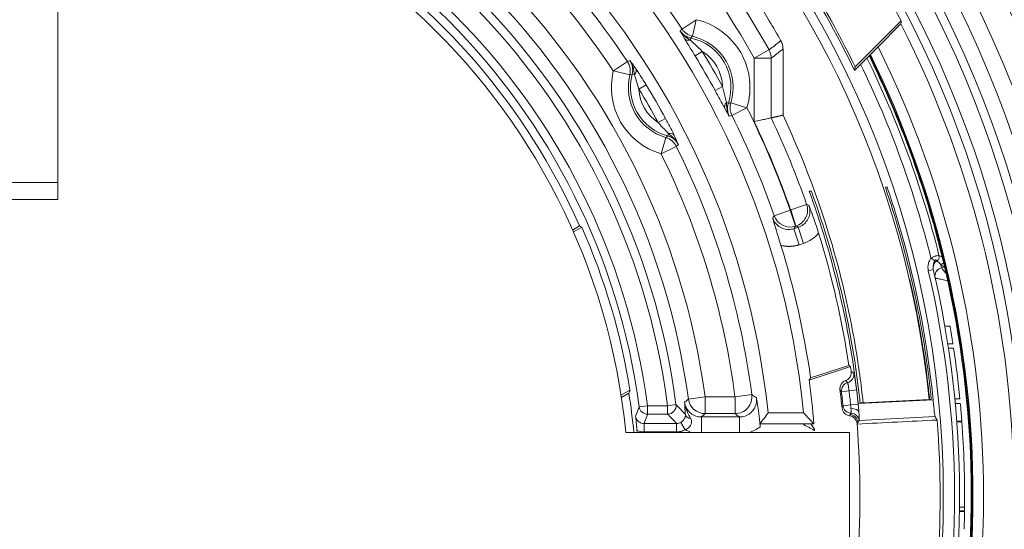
# Model space of a CAD drawing. Header units: inches. Extents: x -2.8 to 15.2, y -6.6 to 17.6.
# Tile 80 of 83: x 11.8 to 14.1, y 14 to 15.2. Entities that reach past the tile are written whole.
import ezdxf

# ---------------------------------------------------------------- set-up
doc = ezdxf.new("R2010")
doc.units = ezdxf.units.IN
doc.header["$MEASUREMENT"] = 0
doc.layers.add('Visible (ANSI)', color=7, linetype='Continuous', lineweight=18)
doc.layers.add('Visible Narrow (ANSI)', color=7, linetype='Continuous', lineweight=18)

msp = doc.modelspace()

# ---------------------------------------------------------------- linework, layer by layer
at = {"layer": 'Visible (ANSI)'}
for p, q in [((11.8785, 15.535), (11.8785, 14.787)), ((13.7324, 15.056), (13.8393, 15.1629)), ((13.786, 15.1028), (13.8389, 15.1557)), ((13.5647, 15.0973), (13.5647, 14.9438)), ((13.786, 15.1028), (13.731, 15.0478)), ((13.2351, 15.0325), (13.2351, 15.0325)), ((13.433, 14.973), (13.4377, 14.9714)), ((13.3017, 14.9171), (13.3017, 14.9171)), ((11.4848, 14.787), (11.8785, 14.787)), ((11.8785, 14.787), (11.8785, 14.7476)), ((11.4848, 14.7476), (11.8785, 14.7476)), ((13.6306, 14.7673), (13.6255, 14.7673)), ((13.0916, 14.6863), (13.0753, 14.6769)), ((13.0967, 14.6837), (13.0772, 14.6725)), ((13.5901, 14.6801), (13.6001, 14.6834)), ((13.5947, 14.6861), (13.5937, 14.6858)), ((13.9225, 14.6052), (13.9225, 14.6052)), ((13.953, 14.4537), (13.941, 14.4537)), ((13.9598, 14.4125), (13.9479, 14.4125)), ((13.9495, 14.4021), (13.9614, 14.4021)), ((13.6252, 14.3285), (13.7217, 14.3598)), ((13.7178, 14.3622), (13.6288, 14.3333)), ((13.1881, 14.293), (13.2088, 14.3049)), ((13.2063, 14.2979), (13.1889, 14.2879)), ((13.7354, 14.3093), (13.7354, 14.3093)), ((13.751, 14.2752), (13.7441, 14.2752)), ((13.751, 14.2752), (13.9046, 14.2832)), ((13.9046, 14.2832), (13.9055, 14.2834)), ((13.9055, 14.2834), (13.9056, 14.2834)), ((13.9095, 14.2839), (13.9056, 14.2834)), ((13.9761, 14.2845), (13.9642, 14.2845)), ((13.977, 14.2742), (13.9652, 14.2742)), ((13.53, 14.2522), (13.6127, 14.2522)), ((13.511, 14.2264), (13.6103, 14.2264)), ((13.6294, 14.2264), (13.6366, 14.2264)), ((13.6294, 14.2264), (13.6375, 14.2154)), ((13.7418, 14.2347), (13.7418, 14.2348)), ((13.9805, 14.2329), (13.9687, 14.2329)), ((13.9807, 14.231), (13.9688, 14.231)), ((13.719, 14.2063), (13.1991, 14.2063)), ((13.719, 13.911), (13.719, 14.2063)), ((13.9869, 14.0249), (13.9751, 14.0249)), ((13.9869, 14.0229), (13.9751, 14.0229)), ((13.987, 14.0333), (13.9752, 14.0333))]:
    msp.add_line(p, q, dxfattribs=at)
for radius in [3.5453, 3.3132, 3.311, 3.1369, 2.2559]:
    msp.add_circle((11.6816, 14.0587), radius, dxfattribs=at)
for radius, start, end in [(3.1122, 5.114, 86.2826), (2.2343, 5.769, 84.9778), (1.9407, 5.7231, 84.2769), (1.8585, 5.977, 84.023), (2.4238, 27.1026, 40.3209), (1.5433, 23.9964, 156.0036), (1.5246, 5.557, 174.443), (2.2756, 25.7647, 40.1369), (2.2804, 25.9348, 40.0258), (2.4202, 333.0447, 26.9553), (2.3492, 333.61, 26.39), (2.3209, 13.8455, 26.1542), (2.3229, 2.907, 26.1718), (2.3248, 333.8127, 26.1873), (1.5469, 9.161, 23.8312), (2.0587, 8.4785, 17.2694), (1.9665, 8.0274, 17.232), (2.3209, 13.258, 13.2657), (2.2937, 347.0592, 13.268), (2.3209, 347.8864, 12.4408), (2.3055, 5.6225, 8.568), (2.0621, 8.0822, 8.3976), (1.9622, 4.9039, 7.9034), (1.5433, 5.4895, 8.9187), (2.0307, 5.7771, 7.0029), (1.837, 5.0345, 5.2389), (2.0621, 4.6656, 4.6978), (2.0621, 355.3432, 4.6656), (2.3055, 359.3688, 4.2862), (1.551, 5.462, 5.6467), (1.9622, 4.4581, 4.5817), (2.3229, 357.093, 2.907), (2.3055, 358.0861, 359.1123), (2.3055, 359.1612, 359.3688)]:
    msp.add_arc((11.6816, 14.0587), radius, start, end, dxfattribs=at)
for centre, major_axis, ratio, start_param, end_param in [((8.0687, 17.6716), (-4.8181, 4.8181), 0.661589, 3.677331, 3.678713), ((12.8999, 11.9485), (-1.6247, 2.8141), 0.661589, 5.485982, 5.488054), ((13.916, 14.615), (0.002, 0.0116), 0.998626, 3.898283, 5.124156), ((13.916, 14.615), (0.0045, 0.0109), 0.99906, 4.120891, 5.347216), ((13.9084, 14.6131), (-0.0191, -0.0048), 0.009386, 3.1765, 3.189637), ((13.9378, 14.57), (-0.0192, -0.0044), 0.999263, 4.729555, 6.283185), ((13.9378, 14.57), (-0.0104, -0.0167), 0.998552, 3.936311, 5.488467), ((13.9364, 14.6028), (0.00662, 0.00978), 0.998659, 3.977068, 4.084674), ((14.008, 14.6083), (-0.0688, -0.0168), 0.038388, 0.034635, 0.192292), ((13.9053, 14.6227), (0.009, -0.0383), 0.000034, 0.200892, 0.201277), ((13.957, 14.5743), (-0.0384, -0.0087), 0.018872, 0.000007, 0.038395), ((10.0031, 16.966), (-2.2385, 3.8772), 0.661589, 3.649302, 3.651508), ((11.6816, 18.6805), (0, 5.5477), 0.553122, 3.780303, 3.788061), ((11.6816, 8.335), (0, 6.8703), 0.553122, 5.742809, 5.750151), ((13.7216, 14.2651), (0.0069, 0.0184), 0.999232, 2.031683, 3.389307), ((13.7172, 14.2259), (0.0134, 0.0144), 0.998882, 5.54349, 6.919348), ((-2.3055, 126.71), (15.9253, -112.5509), 0.036722, 0.030086, 0.03068), ((13.1785, 14.7595), (0.7448, 1.4699), 0.452698, 4.579085, 4.582452), ((11.6847, 14.0587), (2.2454, 0), 0.999999, 6.204504, 6.362017)]:
    msp.add_ellipse(centre, major_axis=major_axis, ratio=ratio, start_param=start_param, end_param=end_param, dxfattribs=at)
for points, knots in [([(11.8772, 16.2053), (11.9183, 16.2015), (11.9593, 16.1966), (12.0693, 16.1802), (12.1379, 16.1665), (12.3416, 16.1154), (12.4738, 16.0682), (12.7105, 15.9567), (12.816, 15.8956), (13.0156, 15.7562), (13.1093, 15.6782), (13.2825, 15.5071), (13.3618, 15.4145), (13.4357, 15.3115), (13.4386, 15.3074), (13.4455, 15.2977), (13.4494, 15.2921), (13.4596, 15.2774), (13.4658, 15.2682), (13.4838, 15.2414), (13.4953, 15.2237), (13.5155, 15.1916), (13.5242, 15.1773), (13.542, 15.1476), (13.5509, 15.1322), (13.5596, 15.1167)], [3.250568, 3.250568, 3.250568, 3.250568, 3.564938, 3.564938, 4.098062, 4.098062, 5.164927, 5.164927, 6.09239, 6.09239, 7.019904, 7.019904, 7.947213, 7.947213, 7.985693, 7.985693, 8.037699, 8.037699, 8.122392, 8.122392, 8.283221, 8.283221, 8.411217, 8.411217, 8.546921, 8.546921, 8.546921, 8.546921]), ([(13.5596, 15.1167), (13.5605, 15.1152), (13.5612, 15.1137), (13.5621, 15.1115), (13.5623, 15.1109), (13.563, 15.109), (13.5634, 15.1076), (13.564, 15.1049), (13.5642, 15.1035), (13.5646, 15.1005), (13.5647, 15.0989), (13.5647, 15.0973)], [0, 0, 0, 0, 0.01277417, 0.01277417, 0.01782239, 0.01782239, 0.02846305, 0.02846305, 0.03916576, 0.03916576, 0.05129302, 0.05129302, 0.05129302, 0.05129302]), ([(13.4377, 14.9714), (13.436, 14.9666), (13.4354, 14.9614), (13.4357, 14.9563), (13.436, 14.9519), (13.4371, 14.9475), (13.4388, 14.9435), (13.4391, 14.9428), (13.4394, 14.942), (13.4398, 14.9413)], [0, 0, 0, 0, 0.49591, 0.49591, 0.49591, 0.924062, 0.924062, 0.924062, 1, 1, 1, 1]), ([(13.5372, 14.9376), (13.5371, 14.9376), (13.5371, 14.9376), (13.5367, 14.9375), (13.5354, 14.9372), (13.5309, 14.9362), (13.5279, 14.9355), (13.5205, 14.9339), (13.5164, 14.9329), (13.5075, 14.9309), (13.5028, 14.9298), (13.4979, 14.9287), (13.4979, 14.9287), (13.4978, 14.9287)], [0, 0, 0, 0, 0.0040315, 0.0040315, 0.0422423, 0.0422423, 0.0810696, 0.0810696, 0.1181753, 0.1181753, 0.1554823, 0.1554823, 0.1559405, 0.1559405, 0.1559405, 0.1559405]), ([(13.5647, 14.9438), (13.6205, 14.8252), (13.6649, 14.7015), (13.7118, 14.5181), (13.7239, 14.4612), (13.7407, 14.3611), (13.7465, 14.3182), (13.751, 14.2752)], [8.638742, 8.638742, 8.638742, 8.638742, 9.637727, 9.637727, 10.081147, 10.081147, 10.410947, 10.410947, 10.410947, 10.410947]), ([(13.8027, 14.7763), (13.8036, 14.7764), (13.8046, 14.7766), (13.8059, 14.7767), (13.8064, 14.7768), (13.8068, 14.7768)], [-0.5245209, -0.5245209, -0.5245209, -0.5245209, -0.2620337, -0.2620337, -0.1314182, -0.1314182, -0.1314182, -0.1314182]), ([(13.9095, 14.2839), (13.9092, 14.2868), (13.9089, 14.2897), (13.908, 14.2986), (13.9073, 14.3046), (13.9053, 14.3224), (13.9039, 14.3343), (13.8992, 14.37), (13.8958, 14.3937), (13.8843, 14.4645), (13.8751, 14.5114), (13.8476, 14.6318), (13.827, 14.7047), (13.8027, 14.7763)], [-1.422031, -1.422031, -1.422031, -1.422031, -1.399586, -1.399586, -1.353956, -1.353956, -1.262723, -1.262723, -1.08039, -1.08039, -0.716362, -0.716362, -0.139812, -0.139812, -0.139812, -0.139812]), ([(13.8068, 14.7768), (13.8209, 14.7351), (13.8338, 14.6929), (13.8784, 14.5299), (13.9012, 14.407), (13.9137, 14.2828)], [-1.309462, -1.309462, -1.309462, -1.309462, -0.973448, -0.973448, -0.0223, -0.0223, -0.0223, -0.0223]), ([(13.7394, 14.2741), (13.733, 14.3353), (13.7239, 14.3961), (13.7002, 14.5168), (13.6857, 14.5766), (13.6557, 14.68), (13.6413, 14.724), (13.6255, 14.7673)], [-1.973586, -1.973586, -1.973586, -1.973586, -1.505062, -1.505062, -1.036547, -1.036547, -0.684566, -0.684566, -0.684566, -0.684566]), ([(13.7441, 14.2752), (13.7438, 14.278), (13.7435, 14.2808), (13.7328, 14.3783), (13.716, 14.4723), (13.6755, 14.6333), (13.6547, 14.7009), (13.6306, 14.7673)], [0.001, 0.001, 0.001, 0.001, 0.022379, 0.022379, 0.746724, 0.746724, 1.284002, 1.284002, 1.284002, 1.284002]), ([(13.6475, 14.6698), (13.6454, 14.6765), (13.6431, 14.6839), (13.6374, 14.7007), (13.6347, 14.7083), (13.63, 14.721), (13.6277, 14.727), (13.6254, 14.733), (13.6254, 14.733), (13.6251, 14.7337)], [-0.1607645, -0.1607645, -0.1607645, -0.1607645, -0.1150895, -0.1150895, -0.0614847, -0.0614847, 0, 0, 0.0084444, 0.0084444, 0.0084444, 0.0084444]), ([(13.5598, 14.6412), (13.5578, 14.6477), (13.5556, 14.6548), (13.5506, 14.6715), (13.5483, 14.6791), (13.5445, 14.6918), (13.5428, 14.6978), (13.5409, 14.7039), (13.5409, 14.7039), (13.5407, 14.7046)], [0.000024, 0.000024, 0.000024, 0.000024, 0.0518413, 0.0518413, 0.1139392, 0.1139392, 0.1849623, 0.1849623, 0.1946939, 0.1946939, 0.1946939, 0.1946939]), ([(13.9382, 14.6012), (13.9379, 14.6025), (13.9375, 14.604), (13.9369, 14.6067), (13.9365, 14.6084), (13.9359, 14.6108), (13.9357, 14.6115), (13.9354, 14.6125), (13.9354, 14.6128), (13.9352, 14.6133), (13.9352, 14.6135), (13.9352, 14.6137), (13.9351, 14.6138), (13.9351, 14.6139), (13.9351, 14.6139), (13.9351, 14.614), (13.9351, 14.614), (13.9351, 14.6141)], [0, 0, 0, 0, 0.1449988, 0.1449988, 0.239817, 0.239817, 0.268116, 0.268116, 0.2768505, 0.2768505, 0.279881, 0.279881, 0.2810219, 0.2810219, 0.2815064, 0.2815064, 0.2819574, 0.2819574, 0.2819574, 0.2819574]), ([(13.9174, 14.6054), (13.9162, 14.6025), (13.915, 14.5996), (13.9143, 14.5964), (13.9136, 14.5936), (13.9133, 14.5906), (13.9137, 14.5876), (13.9138, 14.5868), (13.9139, 14.5859), (13.9141, 14.5851)], [0, 0, 0, 0, 0.4670038, 0.4670038, 0.4670038, 0.8809953, 0.8809953, 0.8809953, 0.9998569, 0.9998569, 0.9998569, 0.9998569]), ([(13.9225, 14.6052), (13.9225, 14.6053), (13.9222, 14.6058), (13.9215, 14.6065), (13.9213, 14.6067), (13.921, 14.607), (13.9206, 14.6073), (13.9205, 14.6073), (13.9204, 14.6074), (13.9203, 14.6075), (13.9202, 14.6075), (13.9202, 14.6075), (13.9201, 14.6075), (13.9199, 14.6076), (13.9197, 14.6077), (13.9194, 14.6076), (13.9193, 14.6076), (13.9192, 14.6076), (13.9191, 14.6075), (13.919, 14.6075), (13.9188, 14.6074), (13.9187, 14.6073), (13.9186, 14.6072), (13.9185, 14.6072), (13.9184, 14.607), (13.9183, 14.6069), (13.9181, 14.6067), (13.918, 14.6065), (13.9178, 14.6062), (13.9176, 14.6058), (13.9174, 14.6054)], [0, 0, 0, 0, 0.4715488, 0.4715488, 0.4715488, 0.6486928, 0.6486928, 0.6486928, 0.69753, 0.69753, 0.69753, 0.7225165, 0.7225165, 0.7225165, 0.7975313, 0.7975313, 0.7975313, 0.8260347, 0.8260347, 0.8260347, 0.8549564, 0.8549564, 0.8549564, 0.8801936, 0.8801936, 0.8801936, 0.9213499, 0.9213499, 0.9213499, 1, 1, 1, 1]), ([(13.9405, 14.5917), (13.9402, 14.593), (13.9398, 14.5944), (13.9391, 14.5975), (13.9387, 14.5992), (13.9382, 14.6012)], [0, 0, 0, 0, 0.2307601, 0.2307601, 0.4596845, 0.4596845, 0.4596845, 0.4596845]), ([(13.9406, 14.5912), (13.9406, 14.5913), (13.9405, 14.5913), (13.9405, 14.5914), (13.9405, 14.5914), (13.9405, 14.5915), (13.9405, 14.5916), (13.9405, 14.5916), (13.9405, 14.5917), (13.9405, 14.5917)], [0, 0, 0, 0, 0.00753115, 0.00753115, 0.01411032, 0.01411032, 0.02139683, 0.02139683, 0.02746305, 0.02746305, 0.02746305, 0.02746305]), ([(13.9406, 14.5909), (13.9407, 14.5908), (13.9409, 14.5899), (13.9413, 14.5883), (13.9416, 14.5867), (13.9422, 14.5844), (13.9428, 14.5816), (13.9432, 14.5799), (13.9436, 14.578), (13.9441, 14.576)], [0, 0, 0, 0, 0.384395, 0.384395, 0.384395, 0.768791, 0.768791, 0.768791, 1, 1, 1, 1]), ([(13.9441, 14.576), (13.9447, 14.5735), (13.9453, 14.5707), (13.9467, 14.5644), (13.9474, 14.5613), (13.948, 14.5587)], [-0.03871226, -0.03871226, -0.03871226, -0.03871226, -0.02066638, -0.02066638, 0, 0, 0, 0]), ([(13.9055, 14.2834), (13.9041, 14.2968), (13.9026, 14.3108), (13.9009, 14.3252), (13.8926, 14.3947), (13.8794, 14.4757), (13.8592, 14.5628)], [0.06693965, 0.06693965, 0.06693965, 0.06693965, 0.07514887, 0.07514887, 0.07514887, 0.11475413, 0.11475413, 0.11475413, 0.11475413]), ([(13.953, 14.4537), (13.953, 14.4537), (13.9531, 14.4532), (13.9535, 14.4511), (13.9538, 14.4496), (13.9544, 14.4459), (13.9548, 14.4436), (13.9556, 14.4385), (13.9561, 14.4357), (13.957, 14.4305), (13.9574, 14.4277), (13.9582, 14.4226), (13.9586, 14.4203), (13.9592, 14.4167), (13.9594, 14.4151), (13.9598, 14.413), (13.9598, 14.4125), (13.9598, 14.4125)], [0.1590464, 0.1590464, 0.1590464, 0.1590464, 0.1787816, 0.1787816, 0.1985167, 0.1985167, 0.218556, 0.218556, 0.2385952, 0.2385952, 0.2586111, 0.2586111, 0.2786271, 0.2786271, 0.2983599, 0.2983599, 0.3180927, 0.3180927, 0.3180927, 0.3180927]), ([(13.7103, 14.3272), (13.7127, 14.3281), (13.715, 14.3294), (13.7189, 14.3329), (13.7205, 14.335), (13.7224, 14.3391), (13.723, 14.3411), (13.7236, 14.3449), (13.7236, 14.3467), (13.7233, 14.3486)], [0, 0, 0, 0, 0.01981805, 0.01981805, 0.03964961, 0.03964961, 0.05475439, 0.05475439, 0.06898661, 0.06898661, 0.06898661, 0.06898661]), ([(13.7103, 14.3272), (13.7092, 14.3269), (13.708, 14.3264), (13.7047, 14.3244), (13.7027, 14.3227), (13.6996, 14.3186), (13.6984, 14.3163), (13.6968, 14.3101), (13.6971, 14.3071), (13.6972, 14.3063)], [-0.07673484, -0.07673484, -0.07673484, -0.07673484, -0.07438295, -0.07438295, -0.07010099, -0.07010099, -0.06569431, -0.06569431, -0.05921788, -0.05921788, -0.05921788, -0.05921788]), ([(13.5028, 14.2868), (13.5029, 14.286), (13.5029, 14.286), (13.5049, 14.2744), (13.507, 14.2615), (13.5104, 14.233), (13.5112, 14.2241), (13.5116, 14.2199)], [-0.0084693, -0.0084693, -0.0084693, -0.0084693, 0, 0, 0.117812, 0.117812, 0.1980314, 0.1980314, 0.1980314, 0.1980314]), ([(13.7411, 14.255), (13.741, 14.2563), (13.7409, 14.2577), (13.7404, 14.2639), (13.7399, 14.2692), (13.7394, 14.2741), (13.7394, 14.2741), (13.7394, 14.2741)], [-0.50093523, -0.50093523, -0.50093523, -0.50093523, -0.49007478, -0.49007478, -0.45234444, -0.45234444, -0.45224673, -0.45224673, -0.45224673, -0.45224673]), ([(13.9137, 14.2828), (13.9137, 14.2827), (13.9137, 14.2827), (13.9142, 14.2777), (13.9147, 14.2724), (13.9157, 14.2628), (13.9162, 14.2584), (13.917, 14.2514), (13.9174, 14.2484), (13.9179, 14.2447), (13.9181, 14.2438), (13.9182, 14.2435)], [0.7543657, 0.7543657, 0.7543657, 0.7543657, 0.7548069, 0.7548069, 0.7925559, 0.7925559, 0.8303049, 0.8303049, 0.8680876, 0.8680876, 0.9007366, 0.9007366, 0.9007366, 0.9007366]), ([(13.977, 14.2742), (13.977, 14.2742), (13.9771, 14.2737), (13.9773, 14.2716), (13.9774, 14.27), (13.9778, 14.2664), (13.978, 14.264), (13.9784, 14.2589), (13.9787, 14.2562), (13.9791, 14.251), (13.9793, 14.2482), (13.9798, 14.2431), (13.9799, 14.2408), (13.9802, 14.2372), (13.9803, 14.2356), (13.9805, 14.2335), (13.9805, 14.2329), (13.9805, 14.2329)], [0.1582655, 0.1582655, 0.1582655, 0.1582655, 0.1780101, 0.1780101, 0.1977546, 0.1977546, 0.2175829, 0.2175829, 0.2374111, 0.2374111, 0.2572277, 0.2572277, 0.2770442, 0.2770442, 0.2967876, 0.2967876, 0.316531, 0.316531, 0.316531, 0.316531]), ([(13.222, 14.2447), (13.222, 14.2447), (13.222, 14.2446), (13.2224, 14.2406), (13.2227, 14.2368), (13.2234, 14.2291), (13.2238, 14.2255), (13.2245, 14.2179), (13.2248, 14.2144), (13.2251, 14.2113)], [-0.0002612, -0.0002612, -0.0002612, -0.0002612, 0, 0, 0.0429797, 0.0429797, 0.0764946, 0.0764946, 0.1086914, 0.1086914, 0.1086914, 0.1086914]), ([(13.7418, 14.2348), (13.742, 14.235), (13.742, 14.236), (13.742, 14.2376), (13.742, 14.2393), (13.742, 14.2417), (13.7418, 14.2446), (13.7417, 14.2475), (13.7414, 14.2511), (13.7411, 14.2549), (13.7411, 14.2549), (13.7411, 14.255), (13.7411, 14.255)], [0, 0, 0, 0, 0.332585, 0.332585, 0.332585, 0.665159, 0.665159, 0.665159, 0.997908, 0.997908, 0.997908, 1, 1, 1, 1]), ([(13.9182, 14.2435), (13.9191, 14.2421), (13.92, 14.2407), (13.9216, 14.238), (13.9224, 14.2368), (13.9232, 14.2355)], [-0.4629915, -0.4629915, -0.4629915, -0.4629915, -0.2426374, -0.2426374, -0.0471754, -0.0471754, -0.0471754, -0.0471754]), ([(13.6294, 14.2264), (13.6268, 14.2264), (13.6241, 14.2264), (13.617, 14.2264), (13.615, 14.2264), (13.6103, 14.2264)], [-1.157111, -1.157111, -1.157111, -1.157111, -1.0977037, -1.0977037, -0.998916, -0.998916, -0.998916, -0.998916]), ([(13.7369, 14.2264), (13.7376, 14.2275), (13.7383, 14.2286), (13.7389, 14.2298), (13.739, 14.2299), (13.739, 14.2299)], [0.079975, 0.079975, 0.079975, 0.079975, 0.2426799, 0.2426799, 0.2514884, 0.2514884, 0.2514884, 0.2514884]), ([(13.9232, 14.2355), (13.8923, 14.234), (13.8615, 14.2324), (13.7994, 14.2293), (13.7682, 14.2278), (13.737, 14.2262)], [0.0928995, 0.0928995, 0.0928995, 0.0928995, 0.328671, 0.328671, 0.5671483, 0.5671483, 0.5671483, 0.5671483])]:
    msp.add_open_spline(points, degree=3, knots=knots, dxfattribs=at)
for points, degree in [([(13.3251, 15.14), (13.331, 15.1307), (13.3399, 15.1239), (13.3491, 15.1182)], 3), ([(13.2194, 15.0373), (13.2179, 15.049), (13.2153, 15.0609), (13.2086, 15.0707)], 3), ([(13.731, 15.0478), (13.7317, 15.0519), (13.7324, 15.056)], 2), ([(13.433, 14.973), (13.4333, 14.9622), (13.4347, 14.9511), (13.4398, 14.9413)], 3), ([(13.5372, 14.9376), (13.5509, 14.9407), (13.5647, 14.9438)], 2), ([(13.3216, 14.875), (13.3164, 14.8858), (13.3074, 14.894), (13.298, 14.9011)], 3), ([(13.5937, 14.6858), (13.5925, 14.6839), (13.5913, 14.682), (13.5901, 14.6801)], 3), ([(13.6001, 14.6834), (13.5983, 14.6843), (13.5965, 14.6852), (13.5947, 14.6861)], 3), ([(13.9331, 14.5891), (13.9331, 14.5891), (13.9331, 14.5891), (13.9331, 14.5891)], 3), ([(13.6379, 14.2112), (13.6378, 14.2126), (13.6377, 14.214), (13.6376, 14.2154)], 3)]:
    msp.add_open_spline(points, degree=degree, dxfattribs=at)
for points, weights in [([(13.7217, 14.3598), (13.7198, 14.361), (13.7178, 14.3622)], [0.999999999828, 0.99999999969, 1]), ([(13.6252, 14.3285), (13.627, 14.3309), (13.6288, 14.3333)], [1, 1.00000022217, 1])]:
    msp.add_rational_spline(points, weights, degree=2, dxfattribs=at)
at = {"layer": 'Visible Narrow (ANSI)'}
for p, q in [((13.3298, 15.1439), (13.3627, 15.1656)), ((13.3539, 15.1272), (13.3627, 15.1656)), ((13.3491, 15.1182), (13.3501, 15.123)), ((13.3602, 15.0815), (13.377, 15.0917)), ((13.5321, 15.0953), (13.4978, 15.0761)), ((13.1701, 15.0465), (13.2029, 15.0682)), ((13.5372, 15.0761), (13.4978, 15.0761)), ((13.4978, 14.9287), (13.4978, 15.0761)), ((13.5372, 15.0761), (13.5372, 14.9376)), ((13.1701, 15.0465), (13.2084, 15.0372)), ((13.2194, 15.0373), (13.2138, 15.0388)), ((13.2464, 15.0145), (13.2296, 15.0042)), ((13.4067, 15.0009), (13.424, 15.0104)), ((13.4432, 14.9726), (13.4808, 14.9611)), ((13.4808, 14.9611), (13.4456, 14.9434)), ((13.2917, 14.9359), (13.2745, 14.9264)), ((13.2814, 14.8538), (13.2924, 14.8916)), ((13.298, 14.9011), (13.2965, 14.8955)), ((13.3166, 14.8713), (13.2814, 14.8538)), ((13.5815, 14.7232), (13.5825, 14.7235)), ((13.5825, 14.7235), (13.6197, 14.7365)), ((13.5947, 14.6861), (13.5825, 14.7235)), ((13.5444, 14.7102), (13.5815, 14.7232)), ((13.5937, 14.6858), (13.5815, 14.7232)), ((13.6022, 14.6427), (13.5901, 14.6801)), ((13.6123, 14.646), (13.6001, 14.6834)), ((13.6123, 14.646), (13.6022, 14.6427)), ((13.9088, 14.6114), (13.9174, 14.6054)), ((13.9331, 14.5891), (13.9406, 14.5909)), ((13.9026, 14.5824), (13.9141, 14.5851)), ((13.3835, 14.2896), (13.3445, 14.2843)), ((13.3835, 14.2896), (13.3835, 14.2503)), ((13.3835, 14.2896), (13.4531, 14.2896)), ((13.4921, 14.2947), (13.4531, 14.2896)), ((13.4531, 14.2896), (13.4531, 14.2503)), ((13.7006, 14.3011), (13.7182, 14.3033)), ((13.7182, 14.3033), (13.7359, 14.3054)), ((13.2302, 14.2662), (13.2497, 14.2688)), ((13.2497, 14.2492), (13.2497, 14.2688)), ((13.2497, 14.2688), (13.2963, 14.2688)), ((13.2963, 14.2688), (13.3158, 14.2713)), ((13.2963, 14.2492), (13.2963, 14.2688)), ((13.7042, 14.2688), (13.7219, 14.2707)), ((13.7219, 14.2707), (13.7395, 14.2725)), ((13.7394, 14.2741), (13.9137, 14.2828)), ((13.2963, 14.2492), (13.2497, 14.2492)), ((13.4531, 14.2503), (13.3835, 14.2503)), ((13.9182, 14.2435), (13.7418, 14.2348)), ((13.3173, 14.2274), (13.2415, 14.2274)), ((13.2415, 14.2274), (13.2415, 14.2077)), ((13.3173, 14.2274), (13.3173, 14.2077)), ((13.3371, 14.2131), (13.3272, 14.2301)), ((13.3749, 14.2426), (13.4637, 14.2426)), ((13.3749, 14.2426), (13.3749, 14.2063)), ((13.4637, 14.2426), (13.4637, 14.2063)), ((13.2415, 14.2077), (13.3173, 14.2077)), ((13.9995, 14.1763), (14.0016, 14.1765))]:
    msp.add_line(p, q, dxfattribs=at)
for centre, radius, start, end in [((11.6816, 14.0587), 3.2572, 9.063, 170.937), ((11.6816, 14.0587), 3.2178, 10.1019, 169.8981), ((11.6816, 14.0587), 3.2092, 10.4436, 169.5564), ((11.6816, 14.0587), 3.1895, 10.4436, 169.5564), ((11.6816, 14.0587), 2.8178, 4.4766, 85.5234), ((11.6816, 14.0587), 2.7981, 4.4766, 85.5234), ((11.6816, 14.0587), 2.7374, 4.5434, 85.4566), ((11.6816, 14.0587), 2.757, 4.5434, 85.4566), ((11.6816, 14.0587), 2.5972, 5.1013, 84.8987), ((11.6816, 14.0587), 2.5578, 4.9421, 85.0579), ((11.6816, 14.0587), 2.5225, 4.9586, 85.0414), ((11.6816, 14.0587), 2.5028, 4.9586, 85.0414), ((11.6816, 14.0587), 2.4621, 5.0408, 84.9592), ((11.6816, 14.0587), 2.4424, 5.0408, 84.9592), ((11.6816, 14.0587), 2.1211, 29.257, 83.6309), ((11.6816, 14.0587), 2.0817, 29.257, 83.6309), ((11.6816, 14.0587), 1.7175, 7.7274, 82.2726), ((11.6816, 14.0587), 1.6782, 7.7274, 82.2726), ((11.6816, 14.0587), 1.648, 7.4151, 82.5849), ((11.6816, 14.0587), 1.9734, 33.3629, 56.6371), ((11.6816, 14.0587), 1.6283, 7.4151, 82.5849), ((11.6816, 14.0587), 1.5821, 7.633, 82.367), ((11.6816, 14.0587), 1.5624, 7.633, 82.367), ((11.6816, 14.0587), 1.8258, 33.5697, 56.4303), ((11.6816, 14.0587), 1.7864, 33.5697, 56.4303), ((11.6816, 14.0587), 2.661, 12.1061, 27.8939), ((11.6816, 14.0587), 2.7003, 12.2742, 27.7258), ((13.3267, 15.0085), 0.1612, 342.8929, 77.1071), ((13.3267, 15.0085), 0.1169, 341.5423, 78.4577), ((13.3267, 15.0085), 0.1218, 342.8929, 77.1071), ((11.6816, 14.0587), 1.9853, 28.6443, 31.3557), ((13.3267, 15.0085), 0.0973, 1.1201, 58.8799), ((11.6816, 14.0587), 1.9657, 28.6443, 31.3557), ((11.6816, 14.0587), 2.3144, 13.9829, 26.0996), ((13.3267, 15.0085), 0.1612, 166.3561, 253.6439), ((11.6816, 14.0587), 2.2947, 13.9388, 25.9313), ((13.3267, 15.0085), 0.1218, 166.3561, 253.6439), ((13.3267, 15.0085), 0.1169, 164.9783, 255.0217), ((13.3267, 15.0085), 0.0973, 182.5065, 237.4935), ((11.6816, 14.0587), 1.8139, 28.5816, 31.4184), ((11.6816, 14.0587), 1.8336, 28.5816, 31.4184), ((11.6816, 14.0587), 2.0128, 19.2781, 26.6371), ((11.6816, 14.0587), 1.9734, 19.2781, 26.6371), ((11.6816, 14.0587), 2.0532, 19.2774, 25.3463), ((11.6816, 14.0587), 2.0138, 19.2774, 25.5969), ((11.6816, 14.0587), 1.8258, 7.4274, 26.4303), ((11.6816, 14.0587), 1.7864, 7.4274, 26.4303), ((11.677, 14.0778), 2.3134, 12.7699, 12.9609), ((11.6816, 14.0587), 2.2819, 347.0592, 13.2679), ((11.6816, 14.0587), 2.0335, 5.9319, 6.8484), ((11.6816, 14.0587), 2.0513, 5.9319, 6.8484), ((11.6816, 14.0587), 2.069, 5.9319, 6.8484)]:
    msp.add_arc(centre, radius, start, end, dxfattribs=at)
for centre, major_axis, ratio, start_param, end_param in [((100.562, -117.9698), (-87.2048, 133.1339), 0.043608, 0.00489, 0.005772), ((13.3627, 15.1656), (-0.0252, 0.0303), 0.999036, 1.459451, 2.222359), ((13.3521, 15.1326), (-0.0169, -0.01), 0.641036, 0.056863, 1.04443), ((119.3588, -74.695), (-106.0117, 89.8145), 0.040245, 6.281351, 6.282358), ((13.4978, 15.0761), (0.0241, -0.0311), 0.999027, 0.913127, 1.423428), ((97.8768, -114.1142), (-84.716, 129.1595), 0.043658, 6.27519, 6.2761), ((13.1701, 15.0465), (0.0162, -0.0359), 0.999023, 0.910045, 1.733447), ((13.206, 15.0409), (0.0162, 0.0112), 0.604712, 5.186006, 6.22839), ((50.2892, -120.372), (-37.0751, 135.4108), 0.040467, 0.000068, 0.001065), ((13.4469, 14.9684), (-0.0172, -0.0096), 0.641036, 5.238756, 6.226322), ((-11.3427, 151.6866), (24.7758, -136.716), 0.040245, 0.000827, 0.001835), ((13.4808, 14.9611), (0.0136, -0.0369), 0.999036, 4.060826, 4.823734), ((-58.2182, 157.0455), (71.695, -142.0885), 0.043608, 6.277413, 6.278296), ((-85.4349, 114.7092), (98.7317, -99.8134), 0.040467, 6.28212, 6.283117), ((13.2814, 14.8538), (-0.023, 0.0319), 0.999023, 4.549738, 5.37314), ((13.2944, 14.8877), (0.0178, 0.0084), 0.604712, 0.054795, 1.09718), ((-56.2218, 152.7923), (69.4974, -137.9459), 0.043658, 0.007085, 0.007995), ((13.5825, 14.7235), (0.0175, 0.0353), 0.998755, 3.916466, 5.508312), ((15.0736, 10.2535), (3.7121, -4.6584), 0.414003, 2.403534, 2.404919), ((13.5815, 14.7232), (-0.0331, 0.0214), 0.998474, 0.910538, 2.45754), ((13.9334, 14.5889), (-0.0192, -0.0045), 0.999263, 5.068691, 6.283185), ((13.9547, 14.5279), (-0.0493, 0.0845), 0.215987, 5.526285, 5.725526), ((13.9286, 14.6081), (0.0066, 0.00979), 0.998655, 3.975417, 4.684125), ((14.562, 2.2912), (3.1656, -12.9327), 0.416767, 2.710347, 2.711607), ((13.71, 14.3415), (0.0114, 0.016), 0.998844, 4.023623, 5.47075), ((13.7202, 14.3035), (-0.0164, -0.0108), 0.999235, 4.391855, 5.820574), ((16.0767, -215.7711), (-2.5744, 230.1994), 0.029979, 6.252531, 6.253219), ((13.4531, 14.2896), (-0.023, -0.032), 0.998215, 0.624072, 2.322762), ((12.3137, 13.107), (-0.8595, 2.1377), 0.777822, 4.9716, 4.974298), ((13.2497, 14.2688), (-0.0185, 0.0068), 0.998442, 0.488343, 1.924765), ((13.2963, 14.2688), (-0.0141, -0.0137), 0.997344, 0.801814, 2.499425), ((13.3835, 14.2896), (-0.0261, 0.0294), 0.99862, 0.980125, 2.414729), ((12.0877, 15.1258), (0.3634, 2.2758), 0.777302, 4.450165, 4.452865), ((13.7238, 14.2709), (-0.0184, 0.0069), 0.999233, 0.461838, 1.892021), ((13.7385, 14.2694), (-0.0032, 0.0319), 0.042715, 4.240978, 4.806172), ((13.3572, 14.2506), (-0.0196, -0.0015), 0.652066, 0.057565, 1.152654), ((-33.8889, 237.3313), (47.4289, -223.2297), 0.029911, 0.030108, 0.030403), ((127.8241, 93.7357), (-114.1403, -79.6231), 0.016369, 6.24315, 6.243803), ((13.7194, 14.2283), (0.0146, -0.0133), 0.998865, 0.822497, 2.228805), ((13.7216, 14.2531), (0.0196, 0.0015), 0.446581, 0.039015, 1.478534), ((13.7224, 14.2315), (-0.0145, 0.0134), 0.998802, 4.048767, 5.420773), ((13.7224, 14.2316), (0.0182, -0.0076), 0.997351, 0.558631, 1.930588), ((13.461, 14.2973), (0.0148, -0.0931), 0.900908, 0.112877, 0.461107), ((13.3745, 14.2899), (0.0031, -0.0866), 0.939232, 5.767586, 5.983038)]:
    msp.add_ellipse(centre, major_axis=major_axis, ratio=ratio, start_param=start_param, end_param=end_param, dxfattribs=at)
for points in [[(13.3355, 15.122), (13.3314, 15.129), (13.3282, 15.1346), (13.3251, 15.14)], [(13.2086, 15.0707), (13.2128, 15.0652), (13.2171, 15.0593), (13.2225, 15.0515)], [(13.4398, 14.9413), (13.4367, 14.9466), (13.4335, 14.9522), (13.4294, 14.9593)], [(13.3119, 14.8967), (13.316, 14.8881), (13.3189, 14.8814), (13.3216, 14.875)], [(13.6475, 14.6698), (13.6385, 14.6591), (13.6264, 14.6506), (13.6123, 14.646)], [(13.9274, 14.6179), (13.9299, 14.6169), (13.9325, 14.6156), (13.9351, 14.6141)], [(13.7233, 14.3486), (13.7254, 14.3472), (13.7274, 14.3457), (13.7295, 14.3442)], [(13.2302, 14.2662), (13.2275, 14.259), (13.2248, 14.2519), (13.222, 14.2447)], [(13.3377, 14.2483), (13.3304, 14.2561), (13.3231, 14.2637), (13.3158, 14.2713)], [(13.2415, 14.2274), (13.2443, 14.2346), (13.247, 14.2419), (13.2497, 14.2492)], [(13.2963, 14.2492), (13.3033, 14.2419), (13.3103, 14.2347), (13.3173, 14.2274)], [(13.3835, 14.2503), (13.3806, 14.2477), (13.3778, 14.2451), (13.3749, 14.2426)], [(13.4637, 14.2426), (13.4602, 14.2451), (13.4566, 14.2477), (13.4531, 14.2503)], [(13.7231, 14.2512), (13.7231, 14.2512), (13.7231, 14.2512), (13.7231, 14.2512)]]:
    msp.add_open_spline(points, degree=3, dxfattribs=at)
for points, knots in [([(13.3251, 15.14), (13.3255, 15.1393), (13.326, 15.1387), (13.3264, 15.1381), (13.329, 15.1346), (13.3323, 15.1315), (13.3359, 15.129), (13.3402, 15.1261), (13.3451, 15.1241), (13.3501, 15.123)], [0, 0, 0, 0, 0.070725, 0.070725, 0.070725, 0.498789, 0.498789, 0.498789, 1, 1, 1, 1]), ([(13.3602, 15.0815), (13.3553, 15.0896), (13.3502, 15.0978), (13.3455, 15.1055), (13.3426, 15.1103), (13.3397, 15.115), (13.3372, 15.1191), (13.3367, 15.1201), (13.3361, 15.1211), (13.3355, 15.122)], [0, 0, 0, 0, 0.567597, 0.567597, 0.567597, 0.918005, 0.918005, 0.918005, 1, 1, 1, 1]), ([(13.3491, 15.1182), (13.3497, 15.1177), (13.3503, 15.1171), (13.3509, 15.1166), (13.3536, 15.114), (13.3566, 15.1112), (13.3597, 15.1084), (13.3655, 15.103), (13.3714, 15.0975), (13.377, 15.0917)], [0, 0, 0, 0, 0.067386, 0.067386, 0.067386, 0.386436, 0.386436, 0.386436, 1, 1, 1, 1]), ([(13.5321, 15.0953), (13.5326, 15.0957), (13.5331, 15.096), (13.5372, 15.0992), (13.5409, 15.1021), (13.5491, 15.1085), (13.5537, 15.1121), (13.5583, 15.1156), (13.5588, 15.116), (13.5592, 15.1163), (13.5596, 15.1167)], [0, 0, 0, 0, 0.054574, 0.054574, 0.473295, 0.473295, 1, 1, 1, 1.050106, 1.050106, 1.050106, 1.050106]), ([(13.5647, 15.0973), (13.5643, 15.097), (13.5639, 15.0968), (13.5635, 15.0965), (13.5547, 15.0897), (13.5459, 15.0829), (13.5372, 15.0761)], [-0.050609, -0.050609, -0.050609, -0.050609, -0.00692, -0.00692, -0.00692, 1, 1, 1, 1]), ([(13.2138, 15.0388), (13.2149, 15.043), (13.2154, 15.0475), (13.215, 15.0519), (13.2147, 15.0563), (13.2136, 15.0607), (13.2119, 15.0648), (13.2109, 15.0668), (13.2099, 15.0688), (13.2086, 15.0707)], [0, 0, 0, 0, 0.398832, 0.398832, 0.398832, 0.797581, 0.797581, 0.797581, 1, 1, 1, 1]), ([(13.2225, 15.0515), (13.2256, 15.0471), (13.2292, 15.0417), (13.2327, 15.0362), (13.2372, 15.0292), (13.2419, 15.0218), (13.2464, 15.0145)], [0, 0, 0, 0, 0.441054, 0.441054, 0.441054, 1, 1, 1, 1]), ([(13.2296, 15.0042), (13.2274, 15.011), (13.2254, 15.0179), (13.2234, 15.0246), (13.222, 15.029), (13.2207, 15.0334), (13.2194, 15.0373)], [0, 0, 0, 0, 0.603759, 0.603759, 0.603759, 1, 1, 1, 1]), ([(13.4294, 14.9593), (13.427, 14.9638), (13.424, 14.9692), (13.4209, 14.9748), (13.4164, 14.9832), (13.4115, 14.9922), (13.4067, 15.0009)], [0, 0, 0, 0, 0.399756, 0.399756, 0.399756, 1, 1, 1, 1]), ([(13.424, 15.0104), (13.4263, 15.0022), (13.4282, 14.9939), (13.43, 14.9858), (13.431, 14.9813), (13.432, 14.9769), (13.433, 14.973)], [0, 0, 0, 0, 0.645576, 0.645576, 0.645576, 1, 1, 1, 1]), ([(13.2917, 14.9359), (13.2959, 14.9283), (13.3, 14.9206), (13.3038, 14.9132), (13.3067, 14.9073), (13.3096, 14.9016), (13.3119, 14.8967)], [0, 0, 0, 0, 0.558946, 0.558946, 0.558946, 1, 1, 1, 1]), ([(13.298, 14.9011), (13.2953, 14.9042), (13.2922, 14.9075), (13.289, 14.9109), (13.2842, 14.916), (13.2792, 14.9212), (13.2745, 14.9264)], [0, 0, 0, 0, 0.396241, 0.396241, 0.396241, 1, 1, 1, 1]), ([(13.3216, 14.875), (13.3206, 14.8771), (13.3194, 14.879), (13.318, 14.8808), (13.3154, 14.8844), (13.3122, 14.8875), (13.3085, 14.89), (13.3049, 14.8925), (13.3008, 14.8944), (13.2965, 14.8955)], [0, 0, 0, 0, 0.202435, 0.202435, 0.202435, 0.601176, 0.601176, 0.601176, 1, 1, 1, 1]), ([(13.6001, 14.6834), (13.6043, 14.6848), (13.6083, 14.6869), (13.6118, 14.6895), (13.6153, 14.6922), (13.6184, 14.6955), (13.6208, 14.6992), (13.6233, 14.7029), (13.6251, 14.707), (13.6261, 14.7113), (13.6272, 14.7156), (13.6275, 14.7201), (13.6271, 14.7245), (13.6268, 14.7276), (13.6261, 14.7308), (13.6251, 14.7337)], [0, 0, 0, 0, 0.212398, 0.212398, 0.212398, 0.424606, 0.424606, 0.424606, 0.636603, 0.636603, 0.636603, 0.848635, 0.848635, 0.848635, 1, 1, 1, 1]), ([(13.5407, 14.7046), (13.5411, 14.7053), (13.5416, 14.7059), (13.5428, 14.7077), (13.5436, 14.709), (13.5444, 14.7102)], [0, 0, 0, 0, 0.337067, 0.337067, 1, 1, 1, 1]), ([(13.5407, 14.7046), (13.5416, 14.7021), (13.5427, 14.6997), (13.544, 14.6975), (13.5463, 14.6937), (13.5492, 14.6902), (13.5526, 14.6874), (13.556, 14.6846), (13.5599, 14.6823), (13.564, 14.6807), (13.5681, 14.6792), (13.5726, 14.6783), (13.577, 14.6782), (13.5814, 14.6781), (13.5859, 14.6788), (13.5901, 14.6801)], [0, 0, 0, 0, 0.128902, 0.128902, 0.128902, 0.346385, 0.346385, 0.346385, 0.563935, 0.563935, 0.563935, 0.781832, 0.781832, 0.781832, 1, 1, 1, 1]), ([(13.9026, 14.5824), (13.9013, 14.5881), (13.9015, 14.594), (13.9031, 14.5995), (13.9043, 14.6038), (13.9063, 14.6078), (13.9088, 14.6114)], [0, 0, 0, 0, 0.56711, 0.56711, 0.56711, 1, 1, 1, 1]), ([(13.9088, 14.6114), (13.9094, 14.6119), (13.9101, 14.6123), (13.9108, 14.6126), (13.9122, 14.6135), (13.9136, 14.6142), (13.915, 14.6148), (13.9164, 14.6154), (13.9178, 14.616), (13.9191, 14.6164), (13.9197, 14.6166), (13.9203, 14.6168), (13.9209, 14.6169), (13.9215, 14.6171), (13.9222, 14.6172), (13.9228, 14.6173), (13.9241, 14.6176), (13.9252, 14.6177), (13.926, 14.6178), (13.9268, 14.6179), (13.9273, 14.6179), (13.9274, 14.6179)], [0, 0, 0, 0, 0.07639, 0.07639, 0.07639, 0.239631, 0.239631, 0.239631, 0.403712, 0.403712, 0.403712, 0.479045, 0.479045, 0.479045, 0.570946, 0.570946, 0.570946, 0.784706, 0.784706, 0.784706, 1, 1, 1, 1]), ([(13.9331, 14.5891), (13.9332, 14.589), (13.9337, 14.5884), (13.9345, 14.5875), (13.9352, 14.5867), (13.9362, 14.5854), (13.9374, 14.5839), (13.9391, 14.5819), (13.9412, 14.5794), (13.9436, 14.5766), (13.9438, 14.5764), (13.9439, 14.5762), (13.9441, 14.576)], [0, 0, 0, 0, 0.300998, 0.300998, 0.300998, 0.585972, 0.585972, 0.585972, 0.971693, 0.971693, 0.971693, 1, 1, 1, 1]), ([(13.948, 14.5587), (13.9432, 14.5598), (13.9385, 14.5609), (13.9345, 14.5619), (13.9309, 14.5627), (13.9277, 14.5635), (13.9251, 14.5641), (13.9233, 14.5645), (13.9217, 14.5649), (13.9206, 14.5652), (13.9195, 14.5654), (13.9188, 14.5656), (13.9186, 14.5656)], [0, 0, 0, 0, 0.311661, 0.311661, 0.311661, 0.584837, 0.584837, 0.584837, 0.786718, 0.786718, 0.786718, 1, 1, 1, 1]), ([(13.8592, 14.5628), (13.8603, 14.5583), (13.8613, 14.5539), (13.8623, 14.5494), (13.879, 14.4755), (13.8919, 14.4005), (13.9009, 14.3252), (13.9018, 14.3181), (13.9026, 14.3111), (13.9034, 14.304), (13.9041, 14.2972), (13.9049, 14.2903), (13.9056, 14.2834)], [0.91389869, 0.91389869, 0.91389869, 0.91389869, 0.91840347, 0.91840347, 0.91840347, 0.99304017, 0.99304017, 0.99304017, 1.00002706, 1.00002706, 1.00002706, 1.00683407, 1.00683407, 1.00683407, 1.00683407]), ([(13.7295, 14.3442), (13.7295, 14.3442), (13.7296, 14.3441), (13.7296, 14.3441), (13.7304, 14.3424), (13.7329, 14.3283), (13.7351, 14.3115), (13.7354, 14.3095), (13.7356, 14.3074), (13.7359, 14.3054)], [0, 0, 0, 0, 0.043966, 0.043966, 0.043966, 0.897061, 0.897061, 0.897061, 1, 1, 1, 1]), ([(13.7182, 14.3033), (13.7181, 14.3048), (13.7179, 14.3064), (13.7176, 14.308), (13.7174, 14.3101), (13.7171, 14.3121), (13.7168, 14.3139), (13.7165, 14.3157), (13.7163, 14.3173), (13.716, 14.3186), (13.7159, 14.3194), (13.7157, 14.3201), (13.7156, 14.3207), (13.7154, 14.3216), (13.7152, 14.3222), (13.7151, 14.3224), (13.7151, 14.3225), (13.7151, 14.3225), (13.7151, 14.3225)], [0, 0, 0, 0, 0.159156, 0.159156, 0.159156, 0.378789, 0.378789, 0.378789, 0.598409, 0.598409, 0.598409, 0.73568, 0.73568, 0.73568, 0.955815, 0.955815, 0.955815, 1, 1, 1, 1]), ([(13.4921, 14.2947), (13.4928, 14.2942), (13.4934, 14.2937), (13.4941, 14.2932), (13.497, 14.2911), (13.4999, 14.2889), (13.5028, 14.2868)], [0, 0, 0, 0, 0.186135, 0.186135, 0.186135, 1, 1, 1, 1]), ([(13.3359, 14.2768), (13.3364, 14.2772), (13.3369, 14.2777), (13.3375, 14.2782), (13.3398, 14.2802), (13.3422, 14.2823), (13.3445, 14.2843)], [0, 0, 0, 0, 0.186298, 0.186298, 0.186298, 1, 1, 1, 1]), ([(13.3501, 14.2383), (13.3475, 14.2439), (13.3444, 14.2498), (13.3403, 14.2594), (13.3391, 14.2624), (13.3371, 14.2691), (13.3363, 14.2731), (13.3359, 14.2768)], [0, 0, 0, 0, 0.0659392, 0.0659392, 0.0926535, 0.0926535, 0.1224127, 0.1224127, 0.1224127, 0.1224127]), ([(13.3359, 14.2768), (13.336, 14.275), (13.3361, 14.273), (13.3363, 14.2692), (13.3364, 14.2673), (13.3368, 14.2605), (13.3372, 14.2548), (13.3377, 14.2483)], [-0.1224138, -0.1224138, -0.1224138, -0.1224138, -0.0926535, -0.0926535, -0.0659392, -0.0659392, 0, 0, 0, 0]), ([(13.3359, 14.2768), (13.336, 14.2756), (13.3362, 14.2744), (13.3365, 14.2733), (13.3374, 14.269), (13.3392, 14.2648), (13.3415, 14.2611), (13.3438, 14.2573), (13.3468, 14.2539), (13.3503, 14.2512), (13.3537, 14.2484), (13.3577, 14.2463), (13.3618, 14.2448), (13.366, 14.2433), (13.3705, 14.2426), (13.3749, 14.2426)], [0, 0, 0, 0, 0.062077, 0.062077, 0.062077, 0.296331, 0.296331, 0.296331, 0.530601, 0.530601, 0.530601, 0.765175, 0.765175, 0.765175, 1, 1, 1, 1]), ([(13.4637, 14.2426), (13.4681, 14.2426), (13.4726, 14.2433), (13.4768, 14.2448), (13.4809, 14.2462), (13.4849, 14.2484), (13.4884, 14.2512), (13.4918, 14.2539), (13.4948, 14.2573), (13.4972, 14.2611), (13.4995, 14.2648), (13.5012, 14.269), (13.5022, 14.2733), (13.5031, 14.2777), (13.5034, 14.2823), (13.5028, 14.2868)], [0, 0, 0, 0, 0.199464, 0.199464, 0.199464, 0.398626, 0.398626, 0.398626, 0.597374, 0.597374, 0.597374, 0.795978, 0.795978, 0.795978, 1, 1, 1, 1]), ([(13.7227, 14.262), (13.7226, 14.2637), (13.7224, 14.2655), (13.7222, 14.2673), (13.7221, 14.2684), (13.722, 14.2695), (13.7219, 14.2707)], [0, 0, 0, 0, 0.626282, 0.626282, 0.626282, 1, 1, 1, 1]), ([(13.2415, 14.2274), (13.2395, 14.2274), (13.2376, 14.2277), (13.2327, 14.2292), (13.2299, 14.2308), (13.2246, 14.2361), (13.2225, 14.2403), (13.222, 14.2447)], [-0.1449921, -0.1449921, -0.1449921, -0.1449921, -0.1151251, -0.1151251, -0.0673379, -0.0673379, 0, 0, 0, 0]), ([(13.3377, 14.2483), (13.3377, 14.2476), (13.3377, 14.2469), (13.3375, 14.245), (13.3373, 14.2438), (13.3365, 14.241), (13.3359, 14.2394), (13.3338, 14.2359), (13.3323, 14.2339), (13.3294, 14.2315), (13.3283, 14.2307), (13.3272, 14.2301), (13.3272, 14.2301), (13.3272, 14.2301), (13.3272, 14.2301)], [0, 0, 0, 0, 0.0149262, 0.0149262, 0.0388081, 0.0388081, 0.067579, 0.067579, 0.106119, 0.106119, 0.1256584, 0.1256584, 0.1256584, 0.1257432, 0.1257432, 0.1257432, 0.1257432]), ([(13.7231, 14.2512), (13.7231, 14.2512), (13.7231, 14.2513), (13.7231, 14.2513), (13.7232, 14.2515), (13.7232, 14.2521), (13.7232, 14.253), (13.7232, 14.2539), (13.7231, 14.2552), (13.723, 14.2567), (13.723, 14.2582), (13.7228, 14.26), (13.7227, 14.262)], [0, 0, 0, 0, 0.030277, 0.030277, 0.030277, 0.353741, 0.353741, 0.353741, 0.676884, 0.676884, 0.676884, 1, 1, 1, 1]), ([(13.3272, 14.2301), (13.3257, 14.2292), (13.3241, 14.2285), (13.3207, 14.2276), (13.319, 14.2274), (13.3173, 14.2274)], [0, 0, 0, 0, 0.02646757, 0.02646757, 0.05293514, 0.05293514, 0.05293514, 0.05293514]), ([(13.3371, 14.2131), (13.3371, 14.2131), (13.3371, 14.2131), (13.3372, 14.2131), (13.339, 14.2138), (13.3408, 14.2146), (13.3455, 14.2174), (13.3481, 14.2199), (13.351, 14.2246), (13.3517, 14.2267), (13.3522, 14.2308), (13.352, 14.2326), (13.3512, 14.2358), (13.3507, 14.237), (13.3501, 14.2383)], [-0.1257432, -0.1257432, -0.1257432, -0.1257432, -0.1256584, -0.1256584, -0.1256584, -0.106119, -0.106119, -0.067579, -0.067579, -0.0388081, -0.0388081, -0.0149262, -0.0149262, 0, 0, 0, 0]), ([(13.6379, 14.2112), (13.6366, 14.2118), (13.6353, 14.2125), (13.6341, 14.2132), (13.6261, 14.2176), (13.6182, 14.222), (13.6103, 14.2264)], [0.005929, 0.005929, 0.005929, 0.005929, 1, 1, 1, 7.361701, 7.361701, 7.361701, 7.361701]), ([(13.2251, 14.2113), (13.2267, 14.2106), (13.2283, 14.21), (13.2337, 14.2083), (13.2376, 14.2077), (13.2415, 14.2077)], [0.10217281, 0.10217281, 0.10217281, 0.10217281, 0.11512509, 0.11512509, 0.14499209, 0.14499209, 0.14499209, 0.14499209]), ([(13.3173, 14.2077), (13.3207, 14.2077), (13.3242, 14.2082), (13.3309, 14.21), (13.3341, 14.2114), (13.3371, 14.2131)], [-0.05293514, -0.05293514, -0.05293514, -0.05293514, -0.02646757, -0.02646757, 0, 0, 0, 0])]:
    msp.add_open_spline(points, degree=3, knots=knots, dxfattribs=at)
msp.add_rational_spline([(13.6022, 14.6427), (13.5881, 14.6381), (13.5735, 14.6379), (13.5598, 14.6412)], [1.00000000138, 1.00000000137, 1.00000000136, 1.00000000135], degree=3, dxfattribs=at)

doc.saveas('drawing.dxf')
